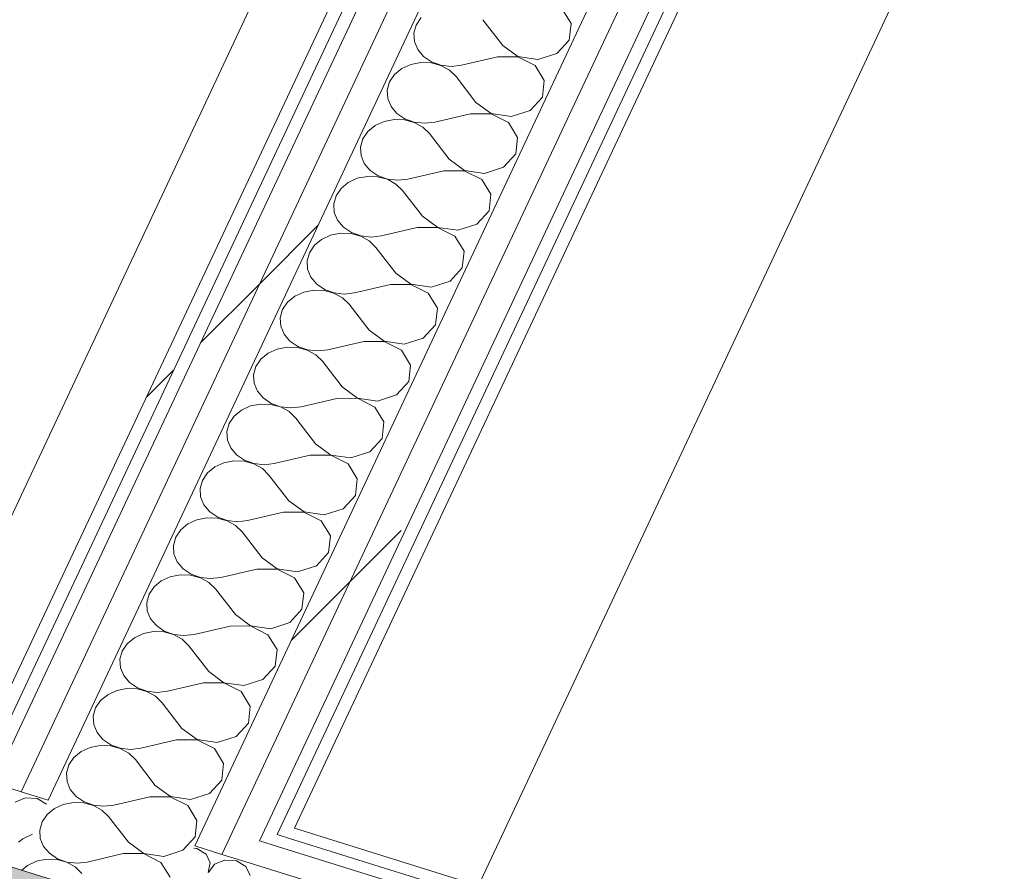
# Model space of a CAD drawing. Header units: millimetres. Extents: x -21126 to 28102, y -1237 to 9397.
# Tile 43 of 102: x -16405 to -15939, y 4757 to 5160. Entities that reach past the tile are written whole.
import ezdxf

# ---------------------------------------------------------------- set-up
doc = ezdxf.new("R2010")
doc.units = ezdxf.units.MM
doc.header["$MEASUREMENT"] = 0
doc.linetypes.add('Wipeout_Contour', pattern=[1000, 0, -1000])
for name, color, linetype in [('12_FAÇ_Façana', 7, 'Continuous'), ('Nuevo_08_E_Envans secs', 7, 'Continuous'), ('Nuevo_09_EI_Mobiliari cuines', 7, 'Continuous'), ('Nuevo_09_EI_Mobiliari general', 7, 'Continuous')]:
    doc.layers.add(name, color=color, linetype=linetype)
for name, color, linetype, lineweight, true_color in [('12_FAÇ_Façana_Pluma_Nº__176', 7, 'Continuous', 15, 0x93a0c6), ('Nuevo_08_E_Envans secs_Pluma_Nº__102', 7, 'Continuous', 5, 0xcccccc), ('Nuevo_08_E_Envans secs_Pluma_Nº__171', 171, 'Continuous', 13, 0xaaaaff), ('Nuevo_08_E_Envans secs_Pluma_Nº__177', 7, 'Continuous', 15, 0xf7e046)]:
    doc.layers.add(name, color=color, linetype=linetype, lineweight=lineweight, true_color=true_color)
for name, color, linetype, lineweight in [('12_FAÇ_Façana_Pluma_Nº__7', 7, 'Continuous', 5), ('Nuevo_08_E_Envans secs_Pluma_Nº__1', 7, 'Continuous', 5), ('Nuevo_09_EI_Mobiliari cuines_Pluma_Nº__24', 252, 'Continuous', 5), ('Nuevo_09_EI_Mobiliari general_Pluma_Nº__1', 7, 'Continuous', 5)]:
    doc.layers.add(name, color=color, linetype=linetype, lineweight=lineweight)
pattern_1 = [(45, (0, 0), (-183.8478, 183.8478), [195, -65]), (45, (7e-14, 183.85), (-183.8478, 183.8478), [195, -65])]

# ---------------------------------------------------------------- blocks, each defined once
blk = doc.blocks.new('Elem Sección_26_1')
at = {"layer": '12_FAÇ_Façana_Pluma_Nº__176', "linetype": 'Continuous', "lineweight": 0, "true_color": 0x495063}
blk.add_hatch(color=251, dxfattribs=at).paths.add_polyline_path([(-14465.69, 4142.56), (-14461.89, 4150.64), (-17237.18, 5017.38), (-17240.97, 5009.29)])
at = {"layer": '12_FAÇ_Façana_Pluma_Nº__7', "color": 7, "linetype": 'Continuous', "lineweight": 5, "flags": 128}
blk.add_lwpolyline([(-17237.18, 5017.38), (-16406.72, 4758.02), (-16337.35, 4736.36), (-14461.89, 4150.64)], dxfattribs=at)
blk = doc.blocks.new('*X61')
at = {"layer": 'Nuevo_08_E_Envans secs_Pluma_Nº__102', "color": 254, "linetype": 'Continuous', "lineweight": 5, "true_color": 0xcccccc}
for p, q in [((-16144.05, 5158.15), (-16148.38, 5165.2)), ((-16214.94, 5160.94), (-16217.3, 5157.45)), ((-16217.3, 5157.45), (-16218.4, 5153.57)), ((-16176.39, 5147.77), (-16185.81, 5159.98)), ((-16144.91, 5150.29), (-16144.05, 5158.15)), ((-16218.4, 5153.57), (-16218.16, 5149.6)), ((-16218.16, 5149.6), (-16216.6, 5145.83)), ((-16176.39, 5147.77), (-16169.21, 5142.49)), ((-16150.7, 5143.98), (-16144.91, 5150.29)), ((-16216.6, 5145.83), (-16213.83, 5142.55)), ((-16213.83, 5142.55), (-16210.07, 5140.01)), ((-16178.92, 5142.38), (-16195.93, 5138.42)), ((-16169.26, 5142.39), (-16178.92, 5142.38)), ((-16161.03, 5138.25), (-16169.26, 5142.39)), ((-16169.21, 5142.49), (-16159.7, 5141.09)), ((-16159.7, 5141.09), (-16150.7, 5143.98)), ((-16219.91, 5138.77), (-16224.16, 5136.81)), ((-16215.16, 5139.7), (-16219.91, 5138.77)), ((-16210.29, 5139.54), (-16215.16, 5139.7)), ((-16205.65, 5138.3), (-16210.29, 5139.54)), ((-16210.07, 5140.01), (-16205.6, 5138.41)), ((-16201.61, 5136.07), (-16205.65, 5138.3)), ((-16205.6, 5138.41), (-16200.77, 5137.86)), ((-16200.77, 5137.86), (-16195.93, 5138.42)), ((-16156.7, 5131.2), (-16161.03, 5138.25)), ((-16227.6, 5133.99), (-16229.95, 5130.5)), ((-16224.16, 5136.81), (-16227.6, 5133.99)), ((-16198.46, 5133.03), (-16201.61, 5136.07)), ((-16189.05, 5120.82), (-16198.46, 5133.03)), ((-16229.95, 5130.5), (-16231.05, 5126.62)), ((-16157.56, 5123.34), (-16156.7, 5131.2)), ((-16231.05, 5126.62), (-16230.81, 5122.65)), ((-16163.35, 5117.03), (-16157.56, 5123.34)), ((-16230.81, 5122.65), (-16229.25, 5118.87)), ((-16229.25, 5118.87), (-16226.48, 5115.6)), ((-16189.05, 5120.82), (-16181.86, 5115.54)), ((-16226.48, 5115.6), (-16222.72, 5113.06)), ((-16191.58, 5115.43), (-16208.59, 5111.47)), ((-16181.91, 5115.43), (-16191.58, 5115.43)), ((-16173.68, 5111.3), (-16181.91, 5115.43)), ((-16181.86, 5115.54), (-16172.35, 5114.14)), ((-16172.35, 5114.14), (-16163.35, 5117.03)), ((-16236.81, 5109.86), (-16240.25, 5107.03)), ((-16232.56, 5111.82), (-16236.81, 5109.86)), ((-16227.82, 5112.75), (-16232.56, 5111.82)), ((-16222.94, 5112.59), (-16227.82, 5112.75)), ((-16218.3, 5111.35), (-16222.94, 5112.59)), ((-16222.72, 5113.06), (-16218.25, 5111.46)), ((-16214.26, 5109.12), (-16218.3, 5111.35)), ((-16218.25, 5111.46), (-16213.42, 5110.91)), ((-16211.12, 5106.08), (-16214.26, 5109.12)), ((-16213.42, 5110.91), (-16208.59, 5111.47)), ((-16169.35, 5104.25), (-16173.68, 5111.3)), ((-16240.25, 5107.03), (-16242.61, 5103.55)), ((-16201.7, 5093.86), (-16211.12, 5106.08)), ((-16242.61, 5103.55), (-16243.71, 5099.67)), ((-16243.71, 5099.67), (-16243.47, 5095.69)), ((-16170.21, 5096.39), (-16169.35, 5104.25)), ((-16243.47, 5095.69), (-16241.9, 5091.92)), ((-16176.01, 5090.08), (-16170.21, 5096.39)), ((-16241.9, 5091.92), (-16239.13, 5088.64)), ((-16201.7, 5093.86), (-16194.51, 5088.59)), ((-16240.47, 5085.8), (-16245.21, 5084.87)), ((-16235.59, 5085.64), (-16240.47, 5085.8)), ((-16239.13, 5088.64), (-16235.37, 5086.11)), ((-16230.96, 5084.4), (-16235.59, 5085.64)), ((-16235.37, 5086.11), (-16230.91, 5084.51)), ((-16204.23, 5088.47), (-16221.24, 5084.52)), ((-16194.56, 5088.48), (-16204.23, 5088.47)), ((-16186.34, 5084.34), (-16194.56, 5088.48)), ((-16194.51, 5088.59), (-16185, 5087.19)), ((-16185, 5087.19), (-16176.01, 5090.08)), ((-16249.47, 5082.91), (-16252.9, 5080.08)), ((-16245.21, 5084.87), (-16249.47, 5082.91)), ((-16226.91, 5082.17), (-16230.96, 5084.4)), ((-16230.91, 5084.51), (-16226.07, 5083.96)), ((-16223.77, 5079.12), (-16226.91, 5082.17)), ((-16226.07, 5083.96), (-16221.24, 5084.52)), ((-16182.01, 5077.3), (-16186.34, 5084.34)), ((-16255.26, 5076.6), (-16256.36, 5072.72)), ((-16252.9, 5080.08), (-16255.26, 5076.6)), ((-16214.35, 5066.91), (-16223.77, 5079.12)), ((-16182.87, 5069.44), (-16182.01, 5077.3)), ((-16256.36, 5072.72), (-16256.12, 5068.74)), ((-16256.12, 5068.74), (-16254.56, 5064.97)), ((-16188.66, 5063.13), (-16182.87, 5069.44)), ((-16254.56, 5064.97), (-16251.79, 5061.69)), ((-16214.35, 5066.91), (-16207.17, 5061.64)), ((-16197.65, 5060.24), (-16188.66, 5063.13)), ((-16257.87, 5057.92), (-16262.12, 5055.96)), ((-16253.12, 5058.85), (-16257.87, 5057.92)), ((-16248.25, 5058.69), (-16253.12, 5058.85)), ((-16251.79, 5061.69), (-16248.03, 5059.16)), ((-16243.61, 5057.45), (-16248.25, 5058.69)), ((-16248.03, 5059.16), (-16243.56, 5057.56)), ((-16216.88, 5061.52), (-16233.89, 5057.56)), ((-16207.22, 5061.53), (-16216.88, 5061.52)), ((-16198.99, 5057.39), (-16207.22, 5061.53)), ((-16207.17, 5061.64), (-16197.65, 5060.24)), ((-16265.55, 5053.13), (-16267.91, 5049.65)), ((-16262.12, 5055.96), (-16265.55, 5053.13)), ((-16239.57, 5055.22), (-16243.61, 5057.45)), ((-16243.56, 5057.56), (-16238.73, 5057.01)), ((-16236.42, 5052.17), (-16239.57, 5055.22)), ((-16238.73, 5057.01), (-16233.89, 5057.56)), ((-16194.66, 5050.34), (-16198.99, 5057.39)), ((-16267.91, 5049.65), (-16269.01, 5045.77)), ((-16227.01, 5039.96), (-16236.42, 5052.17)), ((-16195.52, 5042.49), (-16194.66, 5050.34)), ((-16269.01, 5045.77), (-16268.77, 5041.79)), ((-16268.77, 5041.79), (-16267.21, 5038.02)), ((-16227.01, 5039.96), (-16219.82, 5034.69)), ((-16201.31, 5036.18), (-16195.52, 5042.49)), ((-16267.21, 5038.02), (-16264.44, 5034.74)), ((-16264.44, 5034.74), (-16260.68, 5032.21)), ((-16229.54, 5034.57), (-16246.55, 5030.61)), ((-16219.87, 5034.58), (-16229.54, 5034.57)), ((-16211.64, 5030.44), (-16219.87, 5034.58)), ((-16219.82, 5034.69), (-16210.31, 5033.29)), ((-16210.31, 5033.29), (-16201.31, 5036.18)), ((-16270.52, 5030.96), (-16274.77, 5029.01)), ((-16265.78, 5031.9), (-16270.52, 5030.96)), ((-16260.9, 5031.74), (-16265.78, 5031.9)), ((-16256.26, 5030.5), (-16260.9, 5031.74)), ((-16260.68, 5032.21), (-16256.21, 5030.6)), ((-16252.22, 5028.27), (-16256.26, 5030.5)), ((-16256.21, 5030.6), (-16251.38, 5030.06)), ((-16251.38, 5030.06), (-16246.55, 5030.61)), ((-16207.31, 5023.39), (-16211.64, 5030.44)), ((-16278.21, 5026.18), (-16280.57, 5022.7)), ((-16274.77, 5029.01), (-16278.21, 5026.18)), ((-16249.08, 5025.22), (-16252.22, 5028.27)), ((-16239.66, 5013.01), (-16249.08, 5025.22)), ((-16280.57, 5022.7), (-16281.67, 5018.82)), ((-16208.17, 5015.54), (-16207.31, 5023.39)), ((-16281.67, 5018.82), (-16281.43, 5014.84)), ((-16281.43, 5014.84), (-16279.86, 5011.07)), ((-16279.86, 5011.07), (-16277.09, 5007.79)), ((-16239.66, 5013.01), (-16232.47, 5007.74)), ((-16213.97, 5009.22), (-16208.17, 5015.54)), ((-16277.09, 5007.79), (-16273.33, 5005.25)), ((-16242.19, 5007.62), (-16259.2, 5003.66)), ((-16232.52, 5007.63), (-16242.19, 5007.62)), ((-16224.3, 5003.49), (-16232.52, 5007.63)), ((-16232.47, 5007.74), (-16222.96, 5006.34)), ((-16222.96, 5006.34), (-16213.97, 5009.22)), ((-16287.43, 5002.06), (-16290.86, 4999.23)), ((-16283.17, 5004.01), (-16287.43, 5002.06)), ((-16278.43, 5004.95), (-16283.17, 5004.01)), ((-16273.55, 5004.79), (-16278.43, 5004.95)), ((-16268.92, 5003.54), (-16273.55, 5004.79)), ((-16273.33, 5005.25), (-16268.87, 5003.65)), ((-16264.87, 5001.32), (-16268.92, 5003.54)), ((-16268.87, 5003.65), (-16264.03, 5003.11)), ((-16264.03, 5003.11), (-16259.2, 5003.66)), ((-16219.97, 4996.44), (-16224.3, 5003.49)), ((-16290.86, 4999.23), (-16293.22, 4995.74)), ((-16261.73, 4998.27), (-16264.87, 5001.32)), ((-16252.31, 4986.06), (-16261.73, 4998.27)), ((-16293.22, 4995.74), (-16294.32, 4991.87)), ((-16220.83, 4988.59), (-16219.97, 4996.44)), ((-16294.32, 4991.87), (-16294.08, 4987.89)), ((-16294.08, 4987.89), (-16292.51, 4984.12)), ((-16226.62, 4982.27), (-16220.83, 4988.59)), ((-16292.51, 4984.12), (-16289.75, 4980.84)), ((-16252.31, 4986.06), (-16245.13, 4980.79)), ((-16289.75, 4980.84), (-16285.99, 4978.3)), ((-16254.84, 4980.67), (-16271.85, 4976.71)), ((-16245.18, 4980.68), (-16254.84, 4980.67)), ((-16236.95, 4976.54), (-16245.18, 4980.68)), ((-16245.13, 4980.79), (-16235.61, 4979.39)), ((-16235.61, 4979.39), (-16226.62, 4982.27)), ((-16300.08, 4975.11), (-16303.51, 4972.28)), ((-16295.83, 4977.06), (-16300.08, 4975.11)), ((-16291.08, 4977.99), (-16295.83, 4977.06)), ((-16286.21, 4977.83), (-16291.08, 4977.99)), ((-16281.57, 4976.59), (-16286.21, 4977.83)), ((-16285.99, 4978.3), (-16281.52, 4976.7)), ((-16277.53, 4974.37), (-16281.57, 4976.59)), ((-16281.52, 4976.7), (-16276.69, 4976.16)), ((-16274.38, 4971.32), (-16277.53, 4974.37)), ((-16276.69, 4976.16), (-16271.85, 4976.71)), ((-16232.62, 4969.49), (-16236.95, 4976.54)), ((-16303.51, 4972.28), (-16305.87, 4968.79)), ((-16264.97, 4959.11), (-16274.38, 4971.32)), ((-16233.48, 4961.64), (-16232.62, 4969.49)), ((-16305.87, 4968.79), (-16306.97, 4964.91)), ((-16306.97, 4964.91), (-16306.73, 4960.94)), ((-16306.73, 4960.94), (-16305.17, 4957.17)), ((-16239.27, 4955.32), (-16233.48, 4961.64)), ((-16305.17, 4957.17), (-16302.4, 4953.89)), ((-16264.97, 4959.11), (-16257.78, 4953.84)), ((-16248.27, 4952.43), (-16239.27, 4955.32)), ((-16303.74, 4951.04), (-16308.48, 4950.11)), ((-16298.86, 4950.88), (-16303.74, 4951.04)), ((-16302.4, 4953.89), (-16298.64, 4951.35)), ((-16294.22, 4949.64), (-16298.86, 4950.88)), ((-16298.64, 4951.35), (-16294.17, 4949.75)), ((-16267.5, 4953.72), (-16284.51, 4949.76)), ((-16257.83, 4953.73), (-16267.5, 4953.72)), ((-16249.6, 4949.59), (-16257.83, 4953.73)), ((-16257.78, 4953.84), (-16248.27, 4952.43)), ((-16312.73, 4948.16), (-16316.17, 4945.33)), ((-16308.48, 4950.11), (-16312.73, 4948.16)), ((-16290.18, 4947.41), (-16294.22, 4949.64)), ((-16294.17, 4949.75), (-16289.34, 4949.21)), ((-16287.04, 4944.37), (-16290.18, 4947.41)), ((-16289.34, 4949.21), (-16284.51, 4949.76)), ((-16245.27, 4942.54), (-16249.6, 4949.59)), ((-16318.53, 4941.84), (-16319.63, 4937.96)), ((-16316.17, 4945.33), (-16318.53, 4941.84)), ((-16277.62, 4932.16), (-16287.04, 4944.37)), ((-16246.13, 4934.68), (-16245.27, 4942.54)), ((-16319.63, 4937.96), (-16319.39, 4933.99)), ((-16319.39, 4933.99), (-16317.82, 4930.22)), ((-16277.62, 4932.16), (-16270.43, 4926.89)), ((-16251.93, 4928.37), (-16246.13, 4934.68)), ((-16317.82, 4930.22), (-16315.05, 4926.94)), ((-16260.92, 4925.48), (-16251.93, 4928.37)), ((-16321.13, 4923.16), (-16325.39, 4921.21)), ((-16316.39, 4924.09), (-16321.13, 4923.16)), ((-16311.51, 4923.93), (-16316.39, 4924.09)), ((-16315.05, 4926.94), (-16311.29, 4924.4)), ((-16306.88, 4922.69), (-16311.51, 4923.93)), ((-16311.29, 4924.4), (-16306.83, 4922.8)), ((-16302.83, 4920.46), (-16306.88, 4922.69)), ((-16306.83, 4922.8), (-16301.99, 4922.25)), ((-16301.99, 4922.25), (-16297.16, 4922.81)), ((-16280.15, 4926.77), (-16297.16, 4922.81)), ((-16270.48, 4926.78), (-16280.15, 4926.77)), ((-16262.26, 4922.64), (-16270.48, 4926.78)), ((-16270.43, 4926.89), (-16260.92, 4925.48)), ((-16257.93, 4915.59), (-16262.26, 4922.64)), ((-16328.82, 4918.38), (-16331.18, 4914.89)), ((-16325.39, 4921.21), (-16328.82, 4918.38)), ((-16299.69, 4917.42), (-16302.83, 4920.46)), ((-16331.18, 4914.89), (-16332.28, 4911.01)), ((-16290.27, 4905.21), (-16299.69, 4917.42)), ((-16258.79, 4907.73), (-16257.93, 4915.59)), ((-16332.28, 4911.01), (-16332.04, 4907.04)), ((-16332.04, 4907.04), (-16330.47, 4903.27)), ((-16290.27, 4905.21), (-16283.09, 4899.93)), ((-16264.58, 4901.42), (-16258.79, 4907.73)), ((-16330.47, 4903.27), (-16327.71, 4899.99)), ((-16327.71, 4899.99), (-16323.95, 4897.45)), ((-16292.8, 4899.82), (-16309.81, 4895.86)), ((-16283.14, 4899.83), (-16292.8, 4899.82)), ((-16274.91, 4895.69), (-16283.14, 4899.83)), ((-16283.09, 4899.93), (-16273.57, 4898.53)), ((-16273.57, 4898.53), (-16264.58, 4901.42)), ((-16333.79, 4896.21), (-16338.04, 4894.25)), ((-16329.04, 4897.14), (-16333.79, 4896.21)), ((-16324.17, 4896.98), (-16329.04, 4897.14)), ((-16319.53, 4895.74), (-16324.17, 4896.98)), ((-16323.95, 4897.45), (-16319.48, 4895.85)), ((-16315.49, 4893.51), (-16319.53, 4895.74)), ((-16319.48, 4895.85), (-16314.65, 4895.3)), ((-16314.65, 4895.3), (-16309.81, 4895.86)), ((-16270.58, 4888.64), (-16274.91, 4895.69)), ((-16341.47, 4891.43), (-16343.83, 4887.94)), ((-16338.04, 4894.25), (-16341.47, 4891.43)), ((-16312.34, 4890.47), (-16315.49, 4893.51)), ((-16302.93, 4878.26), (-16312.34, 4890.47)), ((-16343.83, 4887.94), (-16344.93, 4884.06)), ((-16271.44, 4880.78), (-16270.58, 4888.64)), ((-16344.93, 4884.06), (-16344.69, 4880.08)), ((-16277.23, 4874.47), (-16271.44, 4880.78)), ((-16344.69, 4880.08), (-16343.13, 4876.31)), ((-16343.13, 4876.31), (-16340.36, 4873.04)), ((-16302.93, 4878.26), (-16295.74, 4872.98)), ((-16340.36, 4873.04), (-16336.6, 4870.5)), ((-16305.46, 4872.86), (-16322.47, 4868.91)), ((-16295.79, 4872.87), (-16305.46, 4872.86)), ((-16287.56, 4868.74), (-16295.79, 4872.87)), ((-16295.74, 4872.98), (-16286.23, 4871.58)), ((-16286.23, 4871.58), (-16277.23, 4874.47)), ((-16350.69, 4867.3), (-16354.13, 4864.47)), ((-16346.44, 4869.26), (-16350.69, 4867.3)), ((-16341.7, 4870.19), (-16346.44, 4869.26)), ((-16336.82, 4870.03), (-16341.7, 4870.19)), ((-16332.18, 4868.79), (-16336.82, 4870.03)), ((-16336.6, 4870.5), (-16332.13, 4868.9)), ((-16328.14, 4866.56), (-16332.18, 4868.79)), ((-16332.13, 4868.9), (-16327.3, 4868.35)), ((-16325, 4863.52), (-16328.14, 4866.56)), ((-16327.3, 4868.35), (-16322.47, 4868.91)), ((-16283.23, 4861.69), (-16287.56, 4868.74)), ((-16354.13, 4864.47), (-16356.49, 4860.99)), ((-16315.58, 4851.3), (-16325, 4863.52)), ((-16356.49, 4860.99), (-16357.59, 4857.11)), ((-16284.09, 4853.83), (-16283.23, 4861.69)), ((-16357.59, 4857.11), (-16357.34, 4853.13)), ((-16357.34, 4853.13), (-16355.78, 4849.36)), ((-16289.89, 4847.52), (-16284.09, 4853.83)), ((-16355.78, 4849.36), (-16353.01, 4846.08)), ((-16315.58, 4851.3), (-16308.39, 4846.03)), ((-16354.35, 4843.24), (-16359.09, 4842.31)), ((-16349.47, 4843.08), (-16354.35, 4843.24)), ((-16353.01, 4846.08), (-16349.25, 4843.55)), ((-16349.25, 4843.55), (-16344.79, 4841.95)), ((-16318.11, 4845.91), (-16335.12, 4841.96)), ((-16308.44, 4845.92), (-16318.11, 4845.91)), ((-16300.22, 4841.78), (-16308.44, 4845.92)), ((-16308.39, 4846.03), (-16298.88, 4844.63)), ((-16298.88, 4844.63), (-16289.89, 4847.52)), ((-16363.35, 4840.35), (-16366.78, 4837.52)), ((-16359.09, 4842.31), (-16363.35, 4840.35)), ((-16344.84, 4841.84), (-16349.47, 4843.08)), ((-16340.79, 4839.61), (-16344.84, 4841.84)), ((-16344.79, 4841.95), (-16339.95, 4841.4)), ((-16337.65, 4836.56), (-16340.79, 4839.61)), ((-16339.95, 4841.4), (-16335.12, 4841.96)), ((-16295.89, 4834.74), (-16300.22, 4841.78)), ((-16369.14, 4834.04), (-16370.24, 4830.16)), ((-16366.78, 4837.52), (-16369.14, 4834.04)), ((-16328.23, 4824.35), (-16337.65, 4836.56)), ((-16296.75, 4826.88), (-16295.89, 4834.74)), ((-16370.24, 4830.16), (-16370, 4826.18)), ((-16370, 4826.18), (-16368.43, 4822.41)), ((-16302.54, 4820.57), (-16296.75, 4826.88)), ((-16368.43, 4822.41), (-16365.67, 4819.13)), ((-16328.23, 4824.35), (-16321.05, 4819.08)), ((-16311.53, 4817.68), (-16302.54, 4820.57)), ((-16371.75, 4815.36), (-16376, 4813.4)), ((-16367, 4816.29), (-16371.75, 4815.36)), ((-16362.13, 4816.13), (-16367, 4816.29)), ((-16365.67, 4819.13), (-16361.91, 4816.6)), ((-16357.49, 4814.89), (-16362.13, 4816.13)), ((-16361.91, 4816.6), (-16357.44, 4815)), ((-16330.76, 4818.96), (-16347.77, 4815)), ((-16321.1, 4818.97), (-16330.76, 4818.96)), ((-16312.87, 4814.83), (-16321.1, 4818.97)), ((-16321.05, 4819.08), (-16311.53, 4817.68)), ((-16376, 4813.4), (-16379.43, 4810.57)), ((-16353.45, 4812.66), (-16357.49, 4814.89)), ((-16357.44, 4815), (-16352.61, 4814.45)), ((-16350.3, 4809.61), (-16353.45, 4812.66)), ((-16352.61, 4814.45), (-16347.77, 4815)), ((-16308.54, 4807.78), (-16312.87, 4814.83)), ((-16381.79, 4807.09), (-16382.89, 4803.21)), ((-16379.43, 4810.57), (-16381.79, 4807.09)), ((-16340.89, 4797.4), (-16350.3, 4809.61)), ((-16309.4, 4799.93), (-16308.54, 4807.78)), ((-16382.89, 4803.21), (-16382.65, 4799.23)), ((-16382.65, 4799.23), (-16381.09, 4795.46)), ((-16340.89, 4797.4), (-16333.7, 4792.13)), ((-16315.19, 4793.62), (-16309.4, 4799.93)), ((-16381.09, 4795.46), (-16378.32, 4792.18)), ((-16378.32, 4792.18), (-16374.56, 4789.65)), ((-16343.42, 4792.01), (-16360.43, 4788.05)), ((-16333.75, 4792.02), (-16343.42, 4792.01)), ((-16325.52, 4787.88), (-16333.75, 4792.02)), ((-16333.7, 4792.13), (-16324.19, 4790.73)), ((-16324.19, 4790.73), (-16315.19, 4793.62)), ((-16384.4, 4788.4), (-16388.65, 4786.45)), ((-16379.66, 4789.34), (-16384.4, 4788.4)), ((-16374.78, 4789.18), (-16379.66, 4789.34)), ((-16370.14, 4787.94), (-16374.78, 4789.18)), ((-16374.56, 4789.65), (-16370.09, 4788.04)), ((-16366.1, 4785.71), (-16370.14, 4787.94)), ((-16370.09, 4788.04), (-16365.26, 4787.5)), ((-16365.26, 4787.5), (-16360.43, 4788.05)), ((-16321.19, 4780.83), (-16325.52, 4787.88)), ((-16392.09, 4783.62), (-16394.45, 4780.14)), ((-16388.65, 4786.45), (-16392.09, 4783.62)), ((-16362.96, 4782.66), (-16366.1, 4785.71)), ((-16353.54, 4770.45), (-16362.96, 4782.66)), ((-16394.45, 4780.14), (-16395.55, 4776.26)), ((-16322.05, 4772.98), (-16321.19, 4780.83)), ((-16395.55, 4776.26), (-16395.3, 4772.28)), ((-16395.3, 4772.28), (-16393.74, 4768.51)), ((-16353.54, 4770.45), (-16346.35, 4765.18)), ((-16327.85, 4766.66), (-16322.05, 4772.98)), ((-16393.74, 4768.51), (-16390.97, 4765.23)), ((-16390.97, 4765.23), (-16387.21, 4762.69)), ((-16356.07, 4765.06), (-16373.08, 4761.1)), ((-16346.4, 4765.07), (-16356.07, 4765.06)), ((-16338.18, 4760.93), (-16346.4, 4765.07)), ((-16346.35, 4765.18), (-16336.84, 4763.78)), ((-16336.84, 4763.78), (-16327.85, 4766.66)), ((-16401.31, 4759.5), (-16404.1, 4757.2)), ((-16397.05, 4761.45), (-16401.31, 4759.5)), ((-16392.31, 4762.39), (-16397.05, 4761.45)), ((-16387.43, 4762.23), (-16392.31, 4762.39)), ((-16382.8, 4760.98), (-16387.43, 4762.23)), ((-16387.21, 4762.69), (-16382.75, 4761.09)), ((-16378.75, 4758.76), (-16382.8, 4760.98)), ((-16382.75, 4761.09), (-16377.91, 4760.55)), ((-16377.91, 4760.55), (-16373.08, 4761.1)), ((-16333.85, 4753.88), (-16338.18, 4760.93)), ((-16375.61, 4755.71), (-16378.75, 4758.76))]:
    blk.add_line(p, q, dxfattribs=at)
blk = doc.blocks.new('Elem Sección_54_1')
at = {"layer": 'Nuevo_08_E_Envans secs', "lineweight": 0}
blk.add_blockref('*X61', (0, 0), dxfattribs=at)
at = {"color": 254, "linetype": 'Wipeout_Contour', "lineweight": 0, "ltscale": 68043.481501}
blk.add_wipeout([(-16421.98, 4817.49), (-16416.04, 4815.63), (-15394.98, 6990.44), (-15400.93, 6992.3)], dxfattribs=at).dxf.layer = 'Nuevo_08_E_Envans secs'
at = {"layer": 'Nuevo_08_E_Envans secs_Pluma_Nº__171', "linetype": 'Continuous', "lineweight": 13, "true_color": 0xaaaaff}
h = blk.add_hatch(dxfattribs=at)
h.set_pattern_fill('Panellat_HPL_0001', color=161, style=0, pattern_type=2)
h.set_pattern_definition(pattern_1)
h.paths.add_polyline_path([(-16421.98, 4817.49), (-16416.04, 4815.63), (-15394.98, 6990.44), (-15400.93, 6992.3)])
at = {"color": 254, "linetype": 'Wipeout_Contour', "lineweight": 0, "ltscale": 67533.449788}
blk.add_wipeout([(-15276.46, 6964.56), (-16309.28, 4764.67), (-16296.4, 4760.65), (-15263.58, 6960.53)], dxfattribs=at).dxf.layer = 'Nuevo_08_E_Envans secs'
at = {"layer": 'Nuevo_08_E_Envans secs_Pluma_Nº__177', "linetype": 'Continuous', "lineweight": 15, "true_color": 0xf7e046}
h = blk.add_hatch(dxfattribs=at)
h.set_pattern_fill('Panellat_HPL_0001', color=53, style=0, pattern_type=2)
h.set_pattern_definition(pattern_1)
h.paths.add_polyline_path([(-15276.46, 6964.56), (-16309.28, 4764.67), (-16296.4, 4760.65), (-15263.58, 6960.53)])
at = {"color": 254, "linetype": 'Wipeout_Contour', "lineweight": 0, "ltscale": 84376.766656}
blk.add_wipeout([(-15284.41, 6979.09), (-16322.17, 4768.7), (-16309.28, 4764.67), (-15276.46, 6964.56), (-15271.53, 6975.07)], dxfattribs=at).dxf.layer = 'Nuevo_08_E_Envans secs'
at = {"layer": 'Nuevo_08_E_Envans secs_Pluma_Nº__177', "linetype": 'Continuous', "lineweight": 15, "true_color": 0xf7e046}
h = blk.add_hatch(dxfattribs=at)
h.set_pattern_fill('Panellat_HPL_0001', color=53, style=0, pattern_type=2)
h.set_pattern_definition(pattern_1)
h.paths.add_polyline_path([(-15284.41, 6979.09), (-16322.17, 4768.7), (-16309.28, 4764.67), (-15276.46, 6964.56), (-15271.53, 6975.07)])
at = {"color": 254, "linetype": 'Wipeout_Contour', "lineweight": 0, "ltscale": 84818.950487}
blk.add_wipeout([(-15371.6, 6994.27), (-16404.42, 4794.39), (-16391.54, 4790.36), (-15353.78, 7000.75), (-15366.66, 7004.78)], dxfattribs=at).dxf.layer = 'Nuevo_08_E_Envans secs'
at = {"layer": 'Nuevo_08_E_Envans secs_Pluma_Nº__177', "linetype": 'Continuous', "lineweight": 15, "true_color": 0xf7e046}
h = blk.add_hatch(dxfattribs=at)
h.set_pattern_fill('Panellat_HPL_0001', color=53, style=0, pattern_type=2)
h.set_pattern_definition(pattern_1)
h.paths.add_polyline_path([(-15371.6, 6994.27), (-16404.42, 4794.39), (-16391.54, 4790.36), (-15353.78, 7000.75), (-15366.66, 7004.78)])
at = {"color": 254, "linetype": 'Wipeout_Contour', "lineweight": 0, "ltscale": 67984.310101}
blk.add_wipeout([(-15384.48, 6998.29), (-16417.3, 4798.41), (-16404.42, 4794.39), (-15371.6, 6994.27)], dxfattribs=at).dxf.layer = 'Nuevo_08_E_Envans secs'
at = {"layer": 'Nuevo_08_E_Envans secs_Pluma_Nº__177', "linetype": 'Continuous', "lineweight": 15, "true_color": 0xf7e046}
h = blk.add_hatch(dxfattribs=at)
h.set_pattern_fill('Panellat_HPL_0001', color=53, style=0, pattern_type=2)
h.set_pattern_definition(pattern_1)
h.paths.add_polyline_path([(-15384.48, 6998.29), (-16417.3, 4798.41), (-16404.42, 4794.39), (-15371.6, 6994.27)])
at = {"color": 254, "linetype": 'Wipeout_Contour', "lineweight": 0, "ltscale": 67464.366839}
blk.add_wipeout([(-16283.24, 4774.16), (-16277.3, 4772.3), (-15256.24, 6947.12), (-15262.19, 6948.97)], dxfattribs=at).dxf.layer = 'Nuevo_08_E_Envans secs'
at = {"layer": 'Nuevo_08_E_Envans secs_Pluma_Nº__171', "linetype": 'Continuous', "lineweight": 13, "true_color": 0xaaaaff}
h = blk.add_hatch(dxfattribs=at)
h.set_pattern_fill('Panellat_HPL_0001', color=161, style=0, pattern_type=2)
h.set_pattern_definition(pattern_1)
h.paths.add_polyline_path([(-16283.24, 4774.16), (-16277.3, 4772.3), (-15256.24, 6947.12), (-15262.19, 6948.97)])
at = {"layer": 'Nuevo_08_E_Envans secs_Pluma_Nº__1', "color": 7, "linetype": 'Continuous', "lineweight": 5}
for p, q in [((-15400.93, 6992.3), (-16419.71, 4822.34)), ((-15371.6, 6994.27), (-16404.42, 4794.39)), ((-15276.46, 6964.56), (-16309.28, 4764.67)), ((-15256.24, 6947.12), (-16275.02, 4777.15))]:
    blk.add_line(p, q, dxfattribs=at)
at = {"layer": 'Nuevo_08_E_Envans secs_Pluma_Nº__1', "color": 7, "linetype": 'Continuous', "lineweight": 5, "flags": 128}
for points in [[(-15348.85, 7011.27), (-15353.78, 7000.75), (-16391.54, 4790.36)], [(-15384.48, 6998.29), (-15386.76, 6993.44), (-16412.37, 4808.92)], [(-15392.7, 6995.3), (-15394.98, 6990.44), (-16416.04, 4815.63)], [(-15279.48, 6989.6), (-15284.41, 6979.09), (-16322.17, 4768.7)], [(-15263.58, 6960.53), (-15265.86, 6955.68), (-16291.47, 4771.16)], [(-15259.91, 6953.82), (-15262.19, 6948.97), (-16283.24, 4774.16)]]:
    blk.add_lwpolyline(points, dxfattribs=at)
blk = doc.blocks.new('*X84')
at = {"layer": 'Nuevo_08_E_Envans secs_Pluma_Nº__102', "color": 254, "linetype": 'Continuous', "lineweight": 5, "true_color": 0xcccccc}
for p, q in [((-16402.27, 4791.51), (-16407.21, 4789.49)), ((-16396.77, 4791.11), (-16402.27, 4791.51)), ((-16392.43, 4788.46), (-16396.77, 4791.11)), ((-16399.05, 4774.36), (-16403.56, 4772.04)), ((-16403.56, 4772.04), (-16405.69, 4770.58))]:
    blk.add_line(p, q, dxfattribs=at)
blk = doc.blocks.new('Elem Sección_69_1')
at = {"layer": 'Nuevo_08_E_Envans secs_Pluma_Nº__1', "color": 7, "linetype": 'Continuous', "lineweight": 5, "flags": 128}
blk.add_lwpolyline([(-17221.99, 5049.72), (-16417.3, 4798.41), (-16404.42, 4794.39), (-16391.54, 4790.36)], dxfattribs=at)
at = {"layer": 'Nuevo_08_E_Envans secs', "lineweight": 0}
blk.add_blockref('*X84', (0, 0), dxfattribs=at)
blk = doc.blocks.new('*X86')
at = {"layer": 'Nuevo_08_E_Envans secs_Pluma_Nº__102', "color": 254, "linetype": 'Continuous', "lineweight": 5, "true_color": 0xcccccc}
for p, q in [((-16321.27, 4767.53), (-16322.67, 4767.64)), ((-16316.84, 4764.83), (-16321.27, 4767.53)), ((-16314.82, 4760.64), (-16316.84, 4764.83)), ((-16315.81, 4756.21), (-16314.82, 4760.64)), ((-16312.83, 4760.02), (-16315.73, 4756.18)), ((-16307.89, 4762.04), (-16312.83, 4760.02)), ((-16302.39, 4761.64), (-16307.89, 4762.04)), ((-16297.97, 4758.94), (-16302.39, 4761.64)), ((-16295.95, 4754.75), (-16297.97, 4758.94))]:
    blk.add_line(p, q, dxfattribs=at)
blk = doc.blocks.new('Elem Sección_70_1')
at = {"layer": 'Nuevo_08_E_Envans secs', "lineweight": 0}
blk.add_blockref('*X86', (0, 0), dxfattribs=at)
at = {"color": 254, "linetype": 'Wipeout_Contour', "lineweight": 0, "ltscale": 63998.194348}
blk.add_wipeout([(-14437.22, 4203.2), (-16275.02, 4777.15), (-16277.3, 4772.3), (-14439.49, 4198.34)], dxfattribs=at).dxf.layer = 'Nuevo_08_E_Envans secs'
at = {"layer": 'Nuevo_08_E_Envans secs_Pluma_Nº__171', "linetype": 'Continuous', "lineweight": 13, "true_color": 0xaaaaff}
h = blk.add_hatch(dxfattribs=at)
h.set_pattern_fill('Panellat_HPL_0001', color=161, style=0, pattern_type=2)
h.set_pattern_definition(pattern_1)
h.paths.add_polyline_path([(-14437.22, 4203.2), (-16275.02, 4777.15), (-16277.3, 4772.3), (-14439.49, 4198.34)])
at = {"color": 254, "linetype": 'Wipeout_Contour', "lineweight": 0, "ltscale": 64031.667384}
blk.add_wipeout([(-16291.47, 4771.16), (-16296.4, 4760.65), (-14446.71, 4182.98), (-14441.77, 4193.49)], dxfattribs=at).dxf.layer = 'Nuevo_08_E_Envans secs'
at = {"layer": 'Nuevo_08_E_Envans secs_Pluma_Nº__177', "linetype": 'Continuous', "lineweight": 15, "true_color": 0xf7e046}
h = blk.add_hatch(dxfattribs=at)
h.set_pattern_fill('Panellat_HPL_0001', color=53, style=0, pattern_type=2)
h.set_pattern_definition(pattern_1)
h.paths.add_polyline_path([(-16291.47, 4771.16), (-16296.4, 4760.65), (-14446.71, 4182.98), (-14441.77, 4193.49)])
at = {"layer": 'Nuevo_08_E_Envans secs_Pluma_Nº__1', "color": 7, "linetype": 'Continuous', "lineweight": 5}
blk.add_line((-16275.02, 4777.15), (-14437.22, 4203.2), dxfattribs=at)
at = {"layer": 'Nuevo_08_E_Envans secs_Pluma_Nº__1', "color": 7, "linetype": 'Continuous', "lineweight": 5, "flags": 128}
for points in [[(-16283.24, 4774.16), (-16277.3, 4772.3), (-14439.49, 4198.34)], [(-16322.17, 4768.7), (-16309.28, 4764.67), (-16296.4, 4760.65), (-14446.71, 4182.98)], [(-16291.47, 4771.16), (-16285.52, 4769.31), (-14441.77, 4193.49)]]:
    blk.add_lwpolyline(points, dxfattribs=at)
blk = doc.blocks.new('Elem Sección_82_1')
at = {"layer": 'Nuevo_09_EI_Mobiliari general_Pluma_Nº__1', "color": 7, "linetype": 'Continuous', "lineweight": 5}
blk.add_line((-15256.24, 6734.27), (-16187.87, 4749.93), dxfattribs=at)
blk = doc.blocks.new('Elem Sección_84_1')
at = {"layer": 'Nuevo_09_EI_Mobiliari cuines_Pluma_Nº__24', "color": 252, "linetype": 'Continuous', "lineweight": 5}
blk.add_line((-16160.03, 5455.28), (-16425.35, 4890.16), dxfattribs=at)

msp = doc.modelspace()

# ---------------------------------------------------------------- block references
at = {"layer": '12_FAÇ_Façana', "lineweight": 0}
msp.add_blockref('Elem Sección_26_1', (0, 0), dxfattribs=at)

# ---------------------------------------------------------------- next in the draw order: block references
at = {"layer": 'Nuevo_08_E_Envans secs', "lineweight": 0}
msp.add_blockref('Elem Sección_54_1', (0, 0), dxfattribs=at)

# ---------------------------------------------------------------- next in the draw order: block references
for name in ['Elem Sección_69_1', 'Elem Sección_70_1']:
    msp.add_blockref(name, (0, 0), dxfattribs=at)

# ---------------------------------------------------------------- next in the draw order: block references
at = {"layer": 'Nuevo_09_EI_Mobiliari cuines', "lineweight": 0}
msp.add_blockref('Elem Sección_84_1', (0, 0), dxfattribs=at)
at = {"layer": 'Nuevo_09_EI_Mobiliari general', "lineweight": 0}
msp.add_blockref('Elem Sección_82_1', (0, 0), dxfattribs=at)

doc.saveas('drawing.dxf')
